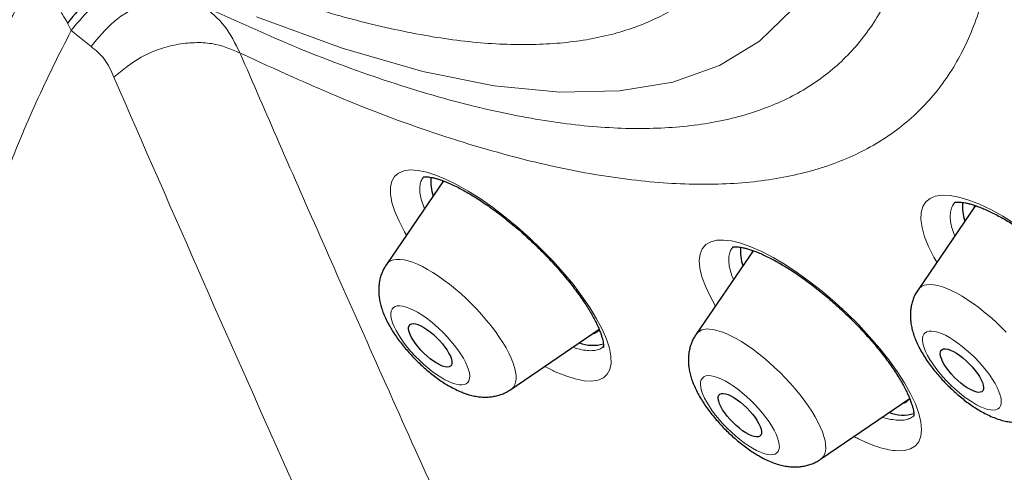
# Model space of a CAD drawing. Header units: millimetres. Extents: x 8 to 954, y 12 to 973.
# Tile 78 of 193: x 842.1 to 855.73, y 459.41 to 465.67. Entities that reach past the tile are written whole.
import ezdxf

# ---------------------------------------------------------------- set-up
doc = ezdxf.new("R2010")
doc.units = ezdxf.units.MM

msp = doc.modelspace()

# ---------------------------------------------------------------- linework, layer by layer
at = {"color": 252, "linetype": 'Continuous', "lineweight": 0}
for p, q in [((842.812, 465.516), (842.761, 465.62)), ((843.087, 465.295), (842.812, 465.516))]:
    msp.add_line(p, q, dxfattribs=at)
at = {"color": 7, "linetype": 'Continuous', "lineweight": 30}
for p, q in [((847.964, 463.437), (847.174, 462.284)), ((847.957, 463.44), (847.947, 463.412)), ((855.328, 463.096), (854.533, 461.935)), ((852.252, 462.474), (851.46, 461.318)), ((847.172, 462.28), (847.174, 462.284)), ((848.898, 460.556), (850.118, 461.387)), ((853.184, 459.591), (854.422, 460.434))]:
    msp.add_line(p, q, dxfattribs=at)
at = {"color": 252, "linetype": 'Continuous', "lineweight": 0, "flags": 128}
for points in [[(852.789, 465.808), (852.337, 465.37), (851.786, 465.035), (851.139, 464.805), (850.4, 464.681), (849.574, 464.664), (848.665, 464.754), (847.679, 464.951), (846.564, 465.272), (845.378, 465.708)], [(847.453, 462.69), (847.425, 462.736), (847.349, 462.881), (847.291, 463.017), (847.251, 463.142), (847.231, 463.253), (847.23, 463.351), (847.248, 463.433), (847.285, 463.499), (847.341, 463.547), (847.414, 463.577), (847.505, 463.589), (847.612, 463.583), (847.732, 463.558), (847.857, 463.519), (847.992, 463.464), (848.145, 463.389), (848.307, 463.298), (848.473, 463.193), (848.643, 463.074), (848.815, 462.943), (848.986, 462.802), (849.154, 462.653), (849.318, 462.497), (849.473, 462.336), (849.62, 462.173), (849.757, 462.009), (849.88, 461.846), (849.989, 461.688), (850.083, 461.534), (850.16, 461.388), (850.219, 461.252), (850.26, 461.127), (850.282, 461.014), (850.284, 460.916), (850.267, 460.833), (850.231, 460.766), (850.177, 460.717), (850.104, 460.685), (850.015, 460.672), (849.909, 460.677), (849.789, 460.701), (849.656, 460.742), (849.656, 460.742)], [(854.792, 462.313), (854.749, 462.386), (854.677, 462.531), (854.624, 462.667), (854.589, 462.792), (854.573, 462.903), (854.577, 463.001), (854.6, 463.083), (854.642, 463.149), (854.699, 463.195), (854.771, 463.225), (854.865, 463.24), (854.975, 463.236), (855.098, 463.214), (855.235, 463.174), (855.383, 463.116), (855.54, 463.042), (855.704, 462.951), (855.874, 462.846)], [(851.728, 461.709), (851.654, 461.843), (851.589, 461.983), (851.542, 462.114), (851.514, 462.232), (851.505, 462.336), (851.516, 462.426), (851.546, 462.5), (851.596, 462.557), (851.663, 462.597), (851.748, 462.618), (851.842, 462.621), (851.95, 462.609), (852.078, 462.577), (852.219, 462.528), (852.369, 462.462), (852.528, 462.38), (852.695, 462.281), (852.865, 462.169), (853.037, 462.045), (853.21, 461.909), (853.38, 461.764), (853.546, 461.611), (853.707, 461.452), (853.858, 461.29), (853.999, 461.127), (854.129, 460.963), (854.244, 460.802), (854.345, 460.646), (854.429, 460.497), (854.495, 460.355), (854.543, 460.225), (854.572, 460.106), (854.582, 460), (854.572, 459.909), (854.543, 459.834), (854.495, 459.776), (854.429, 459.736), (854.345, 459.713), (854.245, 459.709), (854.245, 459.709)], [(847.174, 462.284), (847.179, 462.291), (847.205, 462.316), (847.236, 462.335), (847.273, 462.348), (847.316, 462.354), (847.364, 462.353), (847.418, 462.346), (847.475, 462.333), (847.537, 462.313)], [(847.537, 462.313), (847.603, 462.286), (847.672, 462.254), (847.744, 462.216), (847.818, 462.172), (847.894, 462.122), (847.97, 462.068), (848.048, 462.01), (848.125, 461.947), (848.202, 461.88), (848.278, 461.811), (848.353, 461.739), (848.425, 461.664), (848.494, 461.588), (848.561, 461.511), (848.624, 461.433), (848.682, 461.356), (848.736, 461.279), (848.786, 461.203), (848.83, 461.129), (848.868, 461.057), (848.901, 460.987), (848.927, 460.921), (848.947, 460.859), (848.961, 460.801), (848.968, 460.748), (848.969, 460.699), (848.963, 460.656), (848.95, 460.619), (848.932, 460.587), (848.906, 460.562), (848.898, 460.556)], [(854.58, 461.979), (854.615, 461.995), (854.656, 462.004), (854.702, 462.006), (854.753, 462.002), (854.808, 461.991), (854.869, 461.974), (854.933, 461.95), (855, 461.921), (855.071, 461.885), (855.144, 461.843), (855.219, 461.796), (855.296, 461.744), (855.373, 461.687), (855.45, 461.626), (855.528, 461.562), (855.604, 461.493), (855.679, 461.422), (855.753, 461.348)], [(854.533, 461.935), (854.552, 461.958), (854.58, 461.979)], [(848.09, 460.643), (848.138, 460.628), (848.181, 460.62), (848.22, 460.618), (848.253, 460.623), (848.28, 460.635), (848.301, 460.653), (848.316, 460.677), (848.325, 460.707), (848.327, 460.743), (848.322, 460.784), (848.311, 460.829), (848.293, 460.879), (848.269, 460.931), (848.239, 460.987), (848.204, 461.045), (848.163, 461.105), (848.118, 461.165), (848.068, 461.225), (848.016, 461.284), (847.96, 461.342), (847.902, 461.398), (847.843, 461.451), (847.783, 461.501), (847.723, 461.546), (847.663, 461.587), (847.606, 461.623), (847.55, 461.653), (847.497, 461.677), (847.447, 461.695), (847.402, 461.707), (847.361, 461.712), (847.325, 461.71), (847.295, 461.702), (847.27, 461.687), (847.252, 461.666), (847.241, 461.639), (847.235, 461.606), (847.237, 461.568), (847.245, 461.524), (847.259, 461.477), (847.28, 461.426), (847.307, 461.371), (847.34, 461.314), (847.378, 461.255), (847.421, 461.195), (847.468, 461.135), (847.519, 461.075), (847.574, 461.016), (847.631, 460.959), (847.689, 460.905), (847.749, 460.854), (847.809, 460.806), (847.869, 460.763), (847.928, 460.724), (847.985, 460.691), (848.039, 460.664), (848.09, 460.643)], [(851.64, 461.389), (851.692, 461.383), (851.749, 461.371), (851.81, 461.353), (851.875, 461.328), (851.943, 461.296), (852.014, 461.259), (852.088, 461.217), (852.163, 461.169), (852.24, 461.115), (852.317, 461.058), (852.395, 460.996), (852.472, 460.93), (852.548, 460.861), (852.623, 460.789), (852.695, 460.715), (852.766, 460.64), (852.833, 460.563), (852.896, 460.485), (852.956, 460.407), (853.011, 460.33), (853.061, 460.254), (853.107, 460.179), (853.146, 460.107), (853.18, 460.037), (853.208, 459.97), (853.229, 459.907), (853.245, 459.848), (853.253, 459.794), (853.255, 459.744), (853.251, 459.7), (853.24, 459.661), (853.222, 459.629), (853.198, 459.602), (853.184, 459.591)], [(855.638, 460.286), (855.659, 460.304), (855.675, 460.328), (855.683, 460.357), (855.685, 460.393), (855.681, 460.433), (855.67, 460.479), (855.652, 460.528), (855.629, 460.581), (855.599, 460.637), (855.564, 460.695), (855.524, 460.754), (855.479, 460.814), (855.429, 460.874), (855.377, 460.934), (855.321, 460.992), (855.263, 461.048), (855.204, 461.101), (855.144, 461.151), (855.084, 461.196), (855.025, 461.237), (854.967, 461.273), (854.911, 461.304), (854.858, 461.328), (854.808, 461.346), (854.762, 461.358), (854.721, 461.363), (854.685, 461.362), (854.655, 461.354), (854.63, 461.34), (854.612, 461.319), (854.6, 461.292), (854.594, 461.259), (854.595, 461.221), (854.603, 461.178), (854.617, 461.131), (854.638, 461.08), (854.665, 461.025), (854.697, 460.968), (854.735, 460.91), (854.778, 460.85), (854.825, 460.789), (854.876, 460.73), (854.93, 460.671), (854.987, 460.614), (855.045, 460.559), (855.105, 460.507), (855.165, 460.46), (855.225, 460.416), (855.284, 460.378), (855.341, 460.345), (855.395, 460.317), (855.447, 460.296), (855.495, 460.281), (855.538, 460.272), (855.577, 460.27), (855.61, 460.275), (855.638, 460.286)], [(852.486, 459.653), (852.522, 459.655), (852.553, 459.663), (852.577, 459.678), (852.595, 459.699), (852.607, 459.726), (852.613, 459.758), (852.611, 459.797), (852.603, 459.84), (852.589, 459.887), (852.568, 459.938), (852.541, 459.993), (852.509, 460.05), (852.471, 460.109), (852.428, 460.168), (852.381, 460.229), (852.33, 460.289), (852.275, 460.347), (852.219, 460.404), (852.16, 460.459), (852.1, 460.51), (852.04, 460.558), (851.98, 460.601), (851.922, 460.64), (851.865, 460.673), (851.81, 460.7), (851.759, 460.722), (851.711, 460.736), (851.668, 460.745), (851.629, 460.747), (851.596, 460.742), (851.568, 460.731), (851.547, 460.713), (851.532, 460.689), (851.523, 460.659), (851.521, 460.623), (851.526, 460.582), (851.537, 460.537), (851.555, 460.488), (851.578, 460.435), (851.608, 460.379), (851.644, 460.321), (851.684, 460.262), (851.729, 460.201), (851.778, 460.141), (851.831, 460.082), (851.887, 460.024), (851.944, 459.968), (852.004, 459.915), (852.064, 459.865), (852.124, 459.82), (852.183, 459.779), (852.241, 459.743), (852.297, 459.713), (852.35, 459.688), (852.4, 459.67), (852.445, 459.658), (852.486, 459.653)]]:
    msp.add_lwpolyline(points, dxfattribs=at)
at = {"color": 7, "linetype": 'Continuous', "lineweight": 30, "flags": 128}
for points in [[(855.32, 463.1), (855.315, 463.089), (855.306, 463.064)], [(852.244, 462.478), (852.236, 462.455), (852.233, 462.447)], [(847.611, 461.452), (847.649, 461.436), (847.691, 461.413), (847.735, 461.385), (847.78, 461.352), (847.824, 461.314), (847.868, 461.274), (847.91, 461.231), (847.949, 461.186), (847.984, 461.141), (848.015, 461.097), (848.04, 461.054), (848.06, 461.014), (848.073, 460.976), (848.08, 460.944), (848.081, 460.916), (848.074, 460.893), (848.061, 460.877), (848.042, 460.867), (848.017, 460.864), (847.986, 460.868), (847.951, 460.878), (847.912, 460.895), (847.871, 460.917), (847.827, 460.945), (847.782, 460.978), (847.737, 461.016), (847.694, 461.056), (847.652, 461.099), (847.613, 461.144), (847.578, 461.189), (847.547, 461.233), (847.522, 461.276), (847.502, 461.317), (847.488, 461.354), (847.482, 461.386), (847.481, 461.414), (847.488, 461.437), (847.501, 461.453), (847.52, 461.463), (847.545, 461.466), (847.576, 461.462), (847.611, 461.452)], [(854.866, 461.109), (854.887, 461.116), (854.914, 461.117), (854.946, 461.111), (854.982, 461.099), (855.022, 461.08), (855.065, 461.056), (855.109, 461.026), (855.154, 460.991), (855.199, 460.952), (855.242, 460.911), (855.283, 460.867), (855.32, 460.822), (855.354, 460.778), (855.383, 460.733), (855.407, 460.691), (855.424, 460.652), (855.435, 460.616), (855.44, 460.585), (855.438, 460.559), (855.429, 460.539), (855.414, 460.525), (855.392, 460.517), (855.365, 460.516), (855.333, 460.522), (855.297, 460.535), (855.257, 460.553), (855.214, 460.578), (855.17, 460.608), (855.125, 460.643), (855.081, 460.681), (855.038, 460.723), (854.997, 460.766), (854.959, 460.811), (854.925, 460.856), (854.896, 460.9), (854.873, 460.942), (854.855, 460.982), (854.844, 461.017), (854.839, 461.049), (854.842, 461.075), (854.85, 461.095), (854.866, 461.109)], [(851.836, 460.501), (851.868, 460.496), (851.903, 460.485), (851.943, 460.467), (851.985, 460.443), (852.029, 460.414), (852.073, 460.38), (852.118, 460.342), (852.162, 460.301), (852.203, 460.258), (852.242, 460.213), (852.276, 460.168), (852.306, 460.124), (852.33, 460.082), (852.349, 460.042), (852.361, 460.005), (852.367, 459.973), (852.366, 459.946), (852.358, 459.925), (852.344, 459.91), (852.324, 459.901), (852.298, 459.899), (852.266, 459.904), (852.231, 459.915), (852.191, 459.933), (852.149, 459.957), (852.105, 459.986), (852.06, 460.02), (852.016, 460.057), (851.972, 460.099), (851.931, 460.142), (851.892, 460.187), (851.858, 460.232), (851.828, 460.276), (851.804, 460.318), (851.785, 460.358), (851.773, 460.395), (851.767, 460.427), (851.768, 460.454), (851.776, 460.475), (851.79, 460.49), (851.81, 460.499), (851.836, 460.501)]]:
    msp.add_lwpolyline(points, dxfattribs=at)
at = {"color": 7, "linetype": 'Continuous', "lineweight": 30}
for centre, radius, start, end in [((848.441, 463.438), 0.654, 175.4529, 198.6682), ((855.813, 463.091), 0.667, 175.5212, 198.4288), ((852.716, 462.471), 0.643, 175.3175, 198.8868), ((849.977, 461.519), 0.199, 285.0538, 316.4276), ((850.037, 461.724), 0.558, 249.8305, 284.8166), ((854.266, 460.548), 0.193, 284.6007, 322.2436), ((854.321, 460.758), 0.556, 249.9895, 286.229)]:
    msp.add_arc(centre, radius, start, end, dxfattribs=at)
at = {"color": 252, "linetype": 'Continuous', "lineweight": 0}
msp.add_arc((851.61, 461.201), 0.191, 81.1607, 141.8392, dxfattribs=at)
for points, knots in [([(804.848, 517.821), (804.884, 517.863), (805.125, 518.134), (805.671, 518.532), (806.49, 519.008), (807.418, 519.364), (808.442, 519.613), (809.561, 519.75), (810.77, 519.775), (812.066, 519.687), (813.444, 519.489), (814.902, 519.179), (816.433, 518.759), (818.033, 518.23), (819.697, 517.595), (821.42, 516.854), (823.196, 516.01), (825.02, 515.066), (826.887, 514.026), (828.789, 512.891), (830.721, 511.666), (832.678, 510.355), (834.652, 508.961), (836.639, 507.489), (838.63, 505.945), (840.621, 504.331), (842.605, 502.655), (844.576, 500.92), (846.527, 499.132), (848.452, 497.298), (850.346, 495.423), (852.202, 493.512), (854.015, 491.571), (855.778, 489.608), (857.487, 487.628), (859.135, 485.636), (860.719, 483.641), (862.232, 481.646), (863.669, 479.66), (865.028, 477.689), (866.302, 475.737), (867.489, 473.813), (868.584, 471.921), (869.584, 470.067), (870.486, 468.259), (871.287, 466.5), (871.984, 464.797), (872.576, 463.155), (873.06, 461.579), (873.435, 460.074), (873.699, 458.645), (873.853, 457.297), (873.894, 456.033), (873.824, 454.858), (873.643, 453.775), (873.351, 452.788), (872.946, 451.902), (872.478, 451.158), (872.094, 450.76), (871.924, 450.583)], [0, 0, 0, 0, 0.003203, 0.021066, 0.038929, 0.056792, 0.074655, 0.092519, 0.110382, 0.128245, 0.146108, 0.163971, 0.181834, 0.199697, 0.21756, 0.235424, 0.253287, 0.27115, 0.289013, 0.306876, 0.324739, 0.342602, 0.360465, 0.378329, 0.396192, 0.414055, 0.431918, 0.449781, 0.467644, 0.485507, 0.50337, 0.521234, 0.539097, 0.55696, 0.574823, 0.592686, 0.610549, 0.628412, 0.646275, 0.664139, 0.682002, 0.699865, 0.717728, 0.735591, 0.753454, 0.771317, 0.78918, 0.807044, 0.824907, 0.84277, 0.860633, 0.878496, 0.896359, 0.914222, 0.932085, 0.949949, 0.967812, 0.985675, 1, 1, 1, 1]), ([(804.877, 501.441), (804.648, 502.061), (804.192, 503.296), (803.686, 505.036), (803.317, 506.678), (803.096, 508.215), (803.021, 509.65), (803.091, 510.976), (803.303, 512.185), (803.658, 513.263), (804.156, 514.206), (804.796, 515.013), (805.578, 515.685), (806.498, 516.219), (807.546, 516.613), (808.715, 516.862), (810.002, 516.963), (811.405, 516.917), (812.925, 516.724), (814.556, 516.384), (816.28, 515.904), (818.086, 515.286), (819.965, 514.53), (821.919, 513.638), (823.946, 512.608), (826.038, 511.447), (828.176, 510.166), (830.343, 508.774), (832.53, 507.277), (834.736, 505.674), (836.961, 503.965), (839.197, 502.159), (841.423, 500.272), (843.622, 498.319), (845.782, 496.307), (847.905, 494.238), (849.99, 492.11), (852.028, 489.934), (854.004, 487.729), (855.899, 485.511), (857.705, 483.292), (859.422, 481.071), (861.049, 478.849), (862.579, 476.634), (864.004, 474.445), (865.307, 472.301), (866.484, 470.212), (867.531, 468.179), (868.459, 466.195), (868.967, 464.931), (869.221, 464.296)], [0, 0, 0, 0, 0.020985, 0.041789, 0.062502, 0.083215, 0.104018, 0.125, 0.145987, 0.166791, 0.187505, 0.208217, 0.229019, 0.25, 0.270986, 0.291791, 0.312505, 0.333217, 0.354019, 0.375, 0.395986, 0.416791, 0.437505, 0.458217, 0.479019, 0.5, 0.520986, 0.541791, 0.562505, 0.583217, 0.604019, 0.625, 0.645986, 0.666791, 0.687505, 0.708217, 0.729019, 0.75, 0.770986, 0.791791, 0.812505, 0.833217, 0.854019, 0.875, 0.895985, 0.916789, 0.937502, 0.958215, 0.979017, 1, 1, 1, 1]), ([(844.646, 465.853), (845.09, 465.65), (845.98, 465.245), (847.232, 464.788), (848.388, 464.453), (849.439, 464.244), (850.387, 464.15), (851.249, 464.168), (852.02, 464.297), (852.695, 464.537), (853.27, 464.886), (853.741, 465.343), (854.106, 465.904), (854.362, 466.566), (854.507, 467.325), (854.541, 468.176), (854.463, 469.113), (854.274, 470.132), (853.976, 471.226), (853.569, 472.388), (853.057, 473.611), (852.443, 474.887), (851.729, 476.209), (850.922, 477.568), (850.025, 478.956), (849.045, 480.364), (847.987, 481.784), (846.858, 483.208), (845.665, 484.625), (844.415, 486.028), (843.116, 487.408), (841.776, 488.756), (840.402, 490.064), (839.005, 491.324), (837.592, 492.528), (836.172, 493.669), (834.753, 494.74), (833.345, 495.734), (831.956, 496.645), (830.595, 497.467), (829.27, 498.196), (827.989, 498.826), (826.76, 499.354), (825.591, 499.777), (824.489, 500.092), (823.461, 500.298), (822.513, 500.392), (821.651, 500.374), (820.88, 500.245), (820.205, 500.004), (819.63, 499.655), (819.159, 499.198), (818.794, 498.637), (818.538, 497.975), (818.393, 497.217), (818.359, 496.366), (818.437, 495.428), (818.625, 494.409), (818.924, 493.315), (819.331, 492.153), (819.842, 490.931), (820.46, 489.654), (821.056, 488.533), (821.481, 487.827), (821.633, 487.575)], [0, 0, 0, 0, 0.017292, 0.034584, 0.051876, 0.068068, 0.084261, 0.100453, 0.116646, 0.132838, 0.14903, 0.165223, 0.181415, 0.197608, 0.2138, 0.229993, 0.246185, 0.262377, 0.27857, 0.294762, 0.310955, 0.327147, 0.34334, 0.359532, 0.375724, 0.391917, 0.408109, 0.424302, 0.440494, 0.456686, 0.472879, 0.489071, 0.505264, 0.521456, 0.537649, 0.553841, 0.570033, 0.586226, 0.602418, 0.618611, 0.634803, 0.650995, 0.667188, 0.68338, 0.699573, 0.715765, 0.731958, 0.74815, 0.764342, 0.780535, 0.796727, 0.81292, 0.829112, 0.845305, 0.861497, 0.877689, 0.893882, 0.910074, 0.926267, 0.942459, 0.958651, 0.974844, 0.991036, 1, 1, 1, 1]), ([(845.389, 466.1), (845.615, 466.018), (846.17, 465.815), (847.021, 465.582), (847.938, 465.396), (848.805, 465.311), (849.593, 465.327), (850.298, 465.445), (850.915, 465.665), (851.441, 465.985), (851.872, 466.402), (852.205, 466.915), (852.439, 467.521), (852.571, 468.214), (852.602, 468.992), (852.531, 469.85), (852.359, 470.782), (852.086, 471.782), (851.714, 472.844), (851.245, 473.962), (850.683, 475.129), (850.031, 476.338), (849.293, 477.581), (848.473, 478.85), (847.577, 480.138), (846.609, 481.436), (845.577, 482.738), (844.486, 484.034), (843.343, 485.317), (842.155, 486.578), (840.929, 487.811), (839.674, 489.007), (838.396, 490.159), (837.104, 491.26), (835.805, 492.304), (834.508, 493.283), (833.22, 494.192), (831.95, 495.024), (830.706, 495.776), (829.494, 496.442), (828.323, 497.019), (827.2, 497.502), (826.131, 497.888), (825.123, 498.176), (824.183, 498.364), (823.316, 498.45), (822.528, 498.434), (821.823, 498.315), (821.205, 498.096), (820.68, 497.776), (820.249, 497.359), (819.916, 496.846), (819.682, 496.24), (819.549, 495.546), (819.519, 494.768), (819.587, 493.912), (819.769, 492.975), (819.929, 492.319), (820.054, 491.961), (820.055, 491.958)], [0, 0, 0, 0, 0.011406, 0.027988, 0.045985, 0.063981, 0.081978, 0.099975, 0.117972, 0.135968, 0.153965, 0.171962, 0.189959, 0.207956, 0.225952, 0.243949, 0.261946, 0.279943, 0.297939, 0.315936, 0.333933, 0.35193, 0.369926, 0.387923, 0.40592, 0.423917, 0.441914, 0.45991, 0.477907, 0.495904, 0.513901, 0.531897, 0.549894, 0.567891, 0.585888, 0.603884, 0.621881, 0.639878, 0.657875, 0.675871, 0.693868, 0.711865, 0.729862, 0.747858, 0.765855, 0.783852, 0.801849, 0.819846, 0.837842, 0.855839, 0.873836, 0.891833, 0.909829, 0.927826, 0.945823, 0.96382, 0.981816, 0.999813, 1, 1, 1, 1]), ([(854.854, 471.29), (854.909, 471.136), (855.112, 470.572), (855.343, 469.671), (855.548, 468.596), (855.628, 467.611), (855.592, 466.716), (855.44, 465.919), (855.171, 465.223), (854.788, 464.633), (854.292, 464.153), (853.688, 463.786), (852.978, 463.533), (852.168, 463.397), (851.261, 463.379), (850.264, 463.478), (849.154, 463.699), (847.927, 464.055), (846.59, 464.545), (845.64, 464.98), (845.165, 465.197)], [0, 0, 0, 0, 0.021412, 0.078145, 0.134878, 0.191612, 0.248345, 0.305079, 0.361812, 0.418545, 0.475278, 0.532012, 0.588745, 0.645479, 0.702212, 0.758945, 0.815679, 0.877119, 0.93856, 1, 1, 1, 1]), ([(842.692, 453.171), (842.67, 453.182), (842.559, 453.237), (842.37, 453.355), (842.126, 453.526), (841.894, 453.716), (841.677, 453.921), (841.474, 454.142), (841.286, 454.376), (841.11, 454.627), (840.946, 454.894), (840.795, 455.18), (840.656, 455.484), (840.532, 455.802), (840.424, 456.131), (840.331, 456.47), (840.254, 456.818), (840.192, 457.177), (840.143, 457.55), (840.11, 457.938), (840.092, 458.339), (840.09, 458.75), (840.103, 459.165), (840.132, 459.584), (840.175, 460.005), (840.232, 460.433), (840.305, 460.869), (840.394, 461.315), (840.499, 461.769), (840.618, 462.225), (840.752, 462.68), (840.898, 463.132), (841.056, 463.58), (841.227, 464.028), (841.413, 464.478), (841.614, 464.932), (841.83, 465.387), (842.058, 465.839), (842.22, 466.139), (842.303, 466.29), (842.305, 466.292)], [0, 0, 0, 0, 0.006926, 0.034808, 0.062714, 0.090622, 0.118503, 0.145627, 0.172775, 0.199922, 0.227046, 0.254958, 0.282895, 0.310833, 0.338745, 0.365868, 0.393016, 0.420164, 0.447287, 0.475199, 0.503137, 0.531074, 0.558986, 0.586111, 0.61326, 0.640408, 0.667533, 0.695446, 0.723384, 0.751322, 0.779235, 0.806365, 0.833518, 0.860672, 0.887802, 0.91572, 0.943663, 0.971606, 0.999524, 1, 1, 1, 1]), ([(842.761, 465.62), (842.739, 465.658), (842.693, 465.736), (842.616, 465.873), (842.542, 466.021), (842.482, 466.112), (842.453, 466.157)], [0, 0, 0, 0, 0.244183, 0.498067, 0.755125, 1, 1, 1, 1]), ([(844.369, 466.075), (844.247, 466.117), (843.993, 466.206), (843.544, 466.125), (843.117, 465.892), (842.911, 465.638), (842.812, 465.516)], [0, 0, 0, 0, 0.2410412, 0.5000018, 0.7589575, 1, 1, 1, 1]), ([(844.645, 465.853), (844.523, 465.896), (844.269, 465.985), (843.82, 465.905), (843.392, 465.671), (843.187, 465.418), (843.088, 465.295)], [0, 0, 0, 0, 0.241031, 0.500002, 0.758972, 1, 1, 1, 1]), ([(844.645, 465.853), (844.747, 465.769), (844.951, 465.6), (845.082, 465.337), (845.148, 465.206)], [0, 0, 0, 0, 0.499949, 1, 1, 1, 1]), ([(842.812, 465.516), (842.728, 465.352), (842.559, 465.024), (842.325, 464.526), (842.105, 464.021), (841.901, 463.51), (841.714, 462.994), (841.54, 462.462), (841.382, 461.915), (841.242, 461.354), (841.135, 460.842), (841.056, 460.377), (840.999, 459.959), (840.956, 459.547), (840.925, 459.101), (840.912, 458.626), (840.924, 458.126), (840.957, 457.678), (841.007, 457.28), (841.067, 456.928), (841.141, 456.588), (841.239, 456.228), (841.366, 455.852), (841.527, 455.469), (841.697, 455.136), (841.87, 454.85), (842.04, 454.604), (842.224, 454.374), (842.439, 454.139), (842.691, 453.906), (842.983, 453.682), (843.269, 453.503), (843.546, 453.36), (843.808, 453.248), (844.08, 453.154), (844.388, 453.071), (844.737, 453.006), (845.127, 452.967), (845.499, 452.96), (845.849, 452.977), (846.174, 453.011), (846.503, 453.064), (846.856, 453.139), (847.23, 453.24), (847.629, 453.371), (848.033, 453.526), (848.305, 453.649), (848.441, 453.711)], [0, 0, 0, 0, 0.022546, 0.045105, 0.067651, 0.090709, 0.113781, 0.136838, 0.162196, 0.187573, 0.212931, 0.232499, 0.252085, 0.271671, 0.291239, 0.316596, 0.341972, 0.367329, 0.386896, 0.406482, 0.426067, 0.445635, 0.470992, 0.496368, 0.521725, 0.541292, 0.560878, 0.580463, 0.600031, 0.625361, 0.650712, 0.676043, 0.695589, 0.715153, 0.734717, 0.754263, 0.779634, 0.805024, 0.830395, 0.849974, 0.86957, 0.889167, 0.908745, 0.931446, 0.954146, 0.977073, 1, 1, 1, 1]), ([(843.402, 464.871), (843.363, 464.958), (843.286, 465.134), (843.154, 465.242), (843.088, 465.295)], [0, 0, 0, 0, 0.500668, 1, 1, 1, 1]), ([(845.148, 465.205), (845.023, 465.259), (844.831, 465.341), (844.517, 465.355), (844.266, 465.328), (844.015, 465.259), (843.706, 465.125), (843.522, 464.97), (843.402, 464.87)], [0, 0, 0, 0, 0.239874, 0.368628, 0.5, 0.63137, 0.760126, 1, 1, 1, 1]), ([(845.148, 465.205), (845.328, 464.79), (845.707, 463.92), (846.307, 462.558), (846.964, 461.078), (847.68, 459.484), (848.456, 457.776), (849.293, 455.955), (849.878, 454.708), (850.179, 454.064)], [0, 0, 0, 0, 0.110293, 0.231436, 0.363436, 0.506294, 0.660009, 0.824579, 1, 1, 1, 1]), ([(848.441, 453.711), (847.583, 455.552), (845.868, 459.234), (844.224, 462.991), (843.402, 464.87)], [0, 0, 0, 0, 0.5, 1, 1, 1, 1]), ([(847.694, 463.493), (847.69, 463.49), (847.671, 463.474), (847.65, 463.431), (847.635, 463.362), (847.636, 463.28), (847.655, 463.185), (847.678, 463.109), (847.699, 463.062), (847.702, 463.054)], [0, 0, 0, 0, 0.040279, 0.224373, 0.408549, 0.593307, 0.77749, 0.961683, 1, 1, 1, 1]), ([(855.055, 463.148), (855.049, 463.143), (855.025, 463.125), (854.999, 463.079), (854.979, 463.01), (854.976, 462.927), (854.99, 462.832), (855.012, 462.748), (855.035, 462.694), (855.042, 462.678)], [0, 0, 0, 0, 0.058598, 0.2324, 0.406762, 0.580562, 0.754476, 0.928942, 1, 1, 1, 1]), ([(851.973, 462.522), (851.964, 462.512), (851.939, 462.487), (851.919, 462.43), (851.909, 462.354), (851.918, 462.265), (851.939, 462.172), (851.966, 462.104), (851.978, 462.074)], [0, 0, 0, 0, 0.117802, 0.300761, 0.484308, 0.667279, 0.850327, 1, 1, 1, 1]), ([(849.755, 461.14), (849.779, 461.132), (849.841, 461.111), (849.93, 461.095), (850.02, 461.089), (850.095, 461.101), (850.149, 461.122), (850.171, 461.144), (850.179, 461.152)], [0, 0, 0, 0, 0.121894, 0.316158, 0.509803, 0.703578, 0.89796, 1, 1, 1, 1]), ([(849.656, 460.742), (849.608, 460.761), (849.516, 460.796), (849.414, 460.848), (849.365, 460.874)], [0, 0, 0, 0, 0.51136, 1, 1, 1, 1]), ([(854.038, 460.173), (854.041, 460.172), (854.084, 460.156), (854.159, 460.14), (854.223, 460.133), (854.255, 460.13)], [0, 0, 0, 0, 0.0352636, 0.5184066, 1, 1, 1, 1]), ([(854.255, 460.13), (854.255, 460.13), (854.285, 460.128), (854.343, 460.131), (854.413, 460.151), (854.456, 460.172), (854.47, 460.19), (854.471, 460.191)], [0, 0, 0, 0, 0.0012837, 0.3241603, 0.6480688, 0.970946, 1, 1, 1, 1]), ([(854.245, 459.709), (854.207, 459.712), (854.132, 459.719), (854.002, 459.753), (853.861, 459.803), (853.741, 459.855), (853.667, 459.894), (853.646, 459.906)], [0, 0, 0, 0, 0.227576, 0.455875, 0.683452, 0.911325, 1, 1, 1, 1])]:
    msp.add_open_spline(points, degree=3, knots=knots, dxfattribs=at)
at = {"color": 7, "linetype": 'Continuous', "lineweight": 30}
for points, knots in [([(864.117, 474.199), (864.617, 473.372), (865.63, 471.699), (866.936, 469.263), (868.082, 466.888), (869.034, 464.613), (869.791, 462.451), (870.347, 460.416), (870.698, 458.52), (870.842, 456.775), (870.779, 455.192), (870.509, 453.781), (870.033, 452.549), (869.355, 451.505), (868.478, 450.656), (867.409, 450.005), (866.153, 449.559), (864.718, 449.318), (863.114, 449.285), (861.35, 449.46), (859.42, 449.845), (857.335, 450.443), (855.1, 451.26), (852.755, 452.269), (851.109, 453.108), (850.286, 453.528)], [0, 0, 0, 0, 0.042295, 0.085631, 0.128967, 0.172303, 0.215639, 0.258975, 0.302311, 0.345647, 0.388983, 0.432319, 0.475655, 0.518991, 0.562327, 0.605663, 0.648999, 0.692335, 0.735671, 0.779007, 0.822343, 0.866757, 0.911172, 0.955586, 1, 1, 1, 1]), ([(844.13, 466.256), (844.029, 466.284), (843.821, 466.341), (843.437, 466.231), (843.056, 465.986), (842.857, 465.739), (842.761, 465.62)], [0, 0, 0, 0, 0.241525, 0.500005, 0.758476, 1, 1, 1, 1]), ([(847.684, 463.492), (847.684, 463.492), (847.683, 463.491), (847.689, 463.493), (847.703, 463.495), (847.725, 463.495), (847.754, 463.493), (847.79, 463.488), (847.833, 463.479), (847.882, 463.466), (847.937, 463.448), (847.997, 463.425), (848.063, 463.397), (848.133, 463.364), (848.207, 463.326), (848.286, 463.283), (848.368, 463.234), (848.453, 463.181), (848.541, 463.123), (848.63, 463.061), (848.721, 462.994), (848.811, 462.924), (848.902, 462.851), (848.992, 462.776), (849.081, 462.698), (849.168, 462.618), (849.254, 462.536), (849.339, 462.451), (849.422, 462.366), (849.503, 462.279), (849.58, 462.191), (849.655, 462.104), (849.725, 462.018), (849.791, 461.932), (849.851, 461.849), (849.907, 461.769), (849.957, 461.692), (850.002, 461.618), (850.042, 461.547), (850.077, 461.479), (850.106, 461.416), (850.131, 461.356), (850.15, 461.303), (850.164, 461.255), (850.173, 461.215), (850.178, 461.183), (850.179, 461.159), (850.179, 461.143), (850.178, 461.137), (850.178, 461.137), (850.178, 461.138)], [0, 0, 0, 0, 0.0057275, 0.0256594, 0.0448292, 0.0638674, 0.0830158, 0.1024448, 0.1222233, 0.142358, 0.1628218, 0.183543, 0.2043219, 0.2254575, 0.2470179, 0.2689467, 0.2911846, 0.3136707, 0.3363431, 0.359143, 0.382015, 0.4049045, 0.4277617, 0.4505569, 0.4732016, 0.4957089, 0.5183873, 0.5412397, 0.5642272, 0.5873067, 0.6104222, 0.6334952, 0.6564618, 0.6792529, 0.7018106, 0.7240765, 0.745995, 0.7675433, 0.7893091, 0.8111245, 0.8328725, 0.8544488, 0.8757397, 0.8966255, 0.9170035, 0.936802, 0.9559909, 0.9746218, 0.99285, 1, 1, 1, 1]), ([(855.041, 463.141), (855.041, 463.141), (855.04, 463.141), (855.046, 463.142), (855.059, 463.145), (855.081, 463.146), (855.11, 463.146), (855.146, 463.142), (855.189, 463.135), (855.239, 463.124), (855.294, 463.108), (855.356, 463.087), (855.423, 463.061), (855.494, 463.031), (855.569, 462.995), (855.648, 462.954), (855.729, 462.908), (855.813, 462.858), (855.9, 462.803), (855.988, 462.743), (856.079, 462.679), (856.171, 462.611), (856.263, 462.539), (856.355, 462.464), (856.446, 462.386), (856.536, 462.306), (856.624, 462.224), (856.709, 462.142), (856.791, 462.058), (856.87, 461.974), (856.946, 461.889), (857.02, 461.803), (857.091, 461.716), (857.157, 461.63), (857.22, 461.546), (857.278, 461.463), (857.33, 461.382), (857.377, 461.306), (857.418, 461.233), (857.452, 461.165), (857.481, 461.103), (857.505, 461.045), (857.524, 460.992), (857.537, 460.944), (857.546, 460.903), (857.551, 460.868), (857.553, 460.841), (857.552, 460.822), (857.55, 460.811), (857.549, 460.807), (857.55, 460.808), (857.55, 460.808)], [0, 0, 0, 0, 0.005059, 0.025082, 0.04403, 0.062733, 0.081529, 0.100619, 0.12011, 0.140028, 0.160353, 0.181041, 0.20203, 0.223258, 0.244664, 0.266173, 0.287603, 0.309137, 0.330998, 0.353141, 0.37552, 0.398077, 0.420756, 0.443492, 0.466215, 0.488856, 0.511367, 0.533704, 0.555831, 0.577814, 0.600066, 0.622519, 0.645114, 0.667776, 0.690404, 0.712896, 0.735154, 0.75709, 0.778619, 0.799655, 0.820146, 0.840501, 0.86099, 0.881306, 0.901393, 0.921211, 0.940766, 0.960119, 0.979443, 0.998951, 1, 1, 1, 1]), ([(851.97, 462.524), (851.97, 462.525), (851.971, 462.525), (851.982, 462.527), (852, 462.529), (852.026, 462.528), (852.059, 462.525), (852.099, 462.518), (852.145, 462.508), (852.197, 462.493), (852.256, 462.473), (852.321, 462.448), (852.39, 462.418), (852.465, 462.382), (852.543, 462.342), (852.625, 462.296), (852.709, 462.246), (852.796, 462.191), (852.884, 462.132), (852.973, 462.069), (853.062, 462.002), (853.152, 461.932), (853.243, 461.859), (853.333, 461.782), (853.423, 461.702), (853.512, 461.619), (853.6, 461.535), (853.685, 461.45), (853.767, 461.364), (853.845, 461.277), (853.92, 461.192), (853.99, 461.107), (854.056, 461.024), (854.118, 460.941), (854.176, 460.86), (854.229, 460.78), (854.278, 460.702), (854.322, 460.626), (854.36, 460.555), (854.392, 460.488), (854.419, 460.427), (854.44, 460.371), (854.455, 460.323), (854.466, 460.282), (854.472, 460.249), (854.474, 460.222), (854.475, 460.202), (854.473, 460.19), (854.472, 460.186), (854.472, 460.187), (854.473, 460.187)], [0, 0, 0, 0, 0.017732, 0.037639, 0.056801, 0.075766, 0.094601, 0.113387, 0.132729, 0.152629, 0.173055, 0.193959, 0.215274, 0.236928, 0.258848, 0.280964, 0.303211, 0.325533, 0.347883, 0.370164, 0.392311, 0.414617, 0.437154, 0.459882, 0.482758, 0.505728, 0.528738, 0.551709, 0.574578, 0.597294, 0.619805, 0.642065, 0.664007, 0.68611, 0.708384, 0.730764, 0.753167, 0.775475, 0.797576, 0.819365, 0.840727, 0.861557, 0.881765, 0.901279, 0.920079, 0.938879, 0.957992, 0.977158, 0.996589, 1, 1, 1, 1]), ([(847.175, 462.283), (847.173, 462.281), (847.158, 462.261), (847.135, 462.219), (847.108, 462.16), (847.088, 462.098), (847.075, 462.035), (847.068, 461.971), (847.067, 461.906), (847.072, 461.839), (847.083, 461.77), (847.101, 461.698), (847.126, 461.622), (847.159, 461.543), (847.2, 461.462), (847.247, 461.382), (847.297, 461.303), (847.352, 461.228), (847.409, 461.155), (847.469, 461.084), (847.532, 461.015), (847.597, 460.949), (847.664, 460.885), (847.733, 460.824), (847.804, 460.765), (847.877, 460.71), (847.951, 460.659), (848.028, 460.611), (848.109, 460.567), (848.183, 460.531), (848.232, 460.512), (848.252, 460.505)], [0, 0, 0, 0, 0.003773, 0.032197, 0.060407, 0.088581, 0.116916, 0.145662, 0.175142, 0.205775, 0.238097, 0.272735, 0.310227, 0.350513, 0.392321, 0.433455, 0.473344, 0.512101, 0.549991, 0.587284, 0.624199, 0.660927, 0.697639, 0.734455, 0.771539, 0.809086, 0.847337, 0.886595, 0.927242, 0.969711, 1, 1, 1, 1]), ([(854.533, 461.934), (854.527, 461.925), (854.507, 461.897), (854.482, 461.848), (854.458, 461.788), (854.441, 461.725), (854.43, 461.662), (854.425, 461.597), (854.427, 461.531), (854.434, 461.464), (854.448, 461.394), (854.469, 461.32), (854.497, 461.243), (854.533, 461.163), (854.576, 461.082), (854.625, 461.002), (854.677, 460.925), (854.732, 460.851), (854.791, 460.778), (854.852, 460.708), (854.916, 460.64), (854.982, 460.575), (855.05, 460.512), (855.119, 460.452), (855.191, 460.395), (855.265, 460.342), (855.34, 460.291), (855.418, 460.245), (855.5, 460.202), (855.582, 460.166), (855.662, 460.138), (855.738, 460.118), (855.811, 460.106), (855.881, 460.101), (855.948, 460.102), (856.014, 460.11), (856.078, 460.124), (856.14, 460.144), (856.188, 460.166), (856.215, 460.182), (856.224, 460.187)], [0, 0, 0, 0, 0.011471, 0.033481, 0.055379, 0.077305, 0.099431, 0.121962, 0.145183, 0.169453, 0.195222, 0.222984, 0.253031, 0.284981, 0.317375, 0.34898, 0.379615, 0.409443, 0.438688, 0.46754, 0.496158, 0.524683, 0.553238, 0.581918, 0.610861, 0.640235, 0.67024, 0.701138, 0.733247, 0.76688, 0.797762, 0.826438, 0.852947, 0.877808, 0.901503, 0.924394, 0.946735, 0.968701, 0.990418, 1, 1, 1, 1]), ([(851.46, 461.317), (851.45, 461.302), (851.427, 461.267), (851.401, 461.211), (851.379, 461.15), (851.364, 461.087), (851.355, 461.023), (851.352, 460.958), (851.356, 460.892), (851.365, 460.824), (851.381, 460.753), (851.405, 460.678), (851.436, 460.599), (851.474, 460.519), (851.52, 460.438), (851.569, 460.359), (851.623, 460.283), (851.679, 460.209), (851.739, 460.138), (851.8, 460.068), (851.865, 460.001), (851.932, 459.937), (852, 459.875), (852.071, 459.816), (852.143, 459.76), (852.217, 459.707), (852.293, 459.658), (852.373, 459.613), (852.455, 459.572), (852.538, 459.538), (852.618, 459.513), (852.693, 459.496), (852.751, 459.488), (852.785, 459.486), (852.795, 459.485)], [0, 0, 0, 0, 0.021482, 0.046651, 0.071742, 0.096923, 0.12241, 0.148458, 0.175427, 0.203762, 0.234009, 0.266696, 0.301972, 0.339028, 0.375923, 0.411765, 0.446538, 0.480473, 0.513817, 0.546777, 0.579523, 0.612216, 0.644975, 0.67793, 0.711248, 0.74513, 0.779829, 0.815666, 0.853023, 0.892194, 0.926722, 0.958609, 0.987853, 1, 1, 1, 1]), ([(848.252, 460.505), (848.267, 460.499), (848.308, 460.485), (848.372, 460.468), (848.445, 460.455), (848.515, 460.449), (848.583, 460.45), (848.649, 460.457), (848.713, 460.47), (848.775, 460.49), (848.836, 460.518), (848.878, 460.54), (848.897, 460.555), (848.898, 460.556)], [0, 0, 0, 0, 0.0752292, 0.1979708, 0.3111297, 0.4170881, 0.5179186, 0.6152205, 0.7100969, 0.8033203, 0.8954497, 0.997071, 1, 1, 1, 1]), ([(852.795, 459.485), (852.816, 459.485), (852.858, 459.484), (852.923, 459.49), (852.987, 459.502), (853.05, 459.521), (853.109, 459.547), (853.154, 459.57), (853.177, 459.587), (853.183, 459.591)], [0, 0, 0, 0, 0.158066, 0.322867, 0.483232, 0.640615, 0.795981, 0.950053, 1, 1, 1, 1])]:
    msp.add_open_spline(points, degree=3, knots=knots, dxfattribs=at)

doc.saveas('drawing.dxf')
